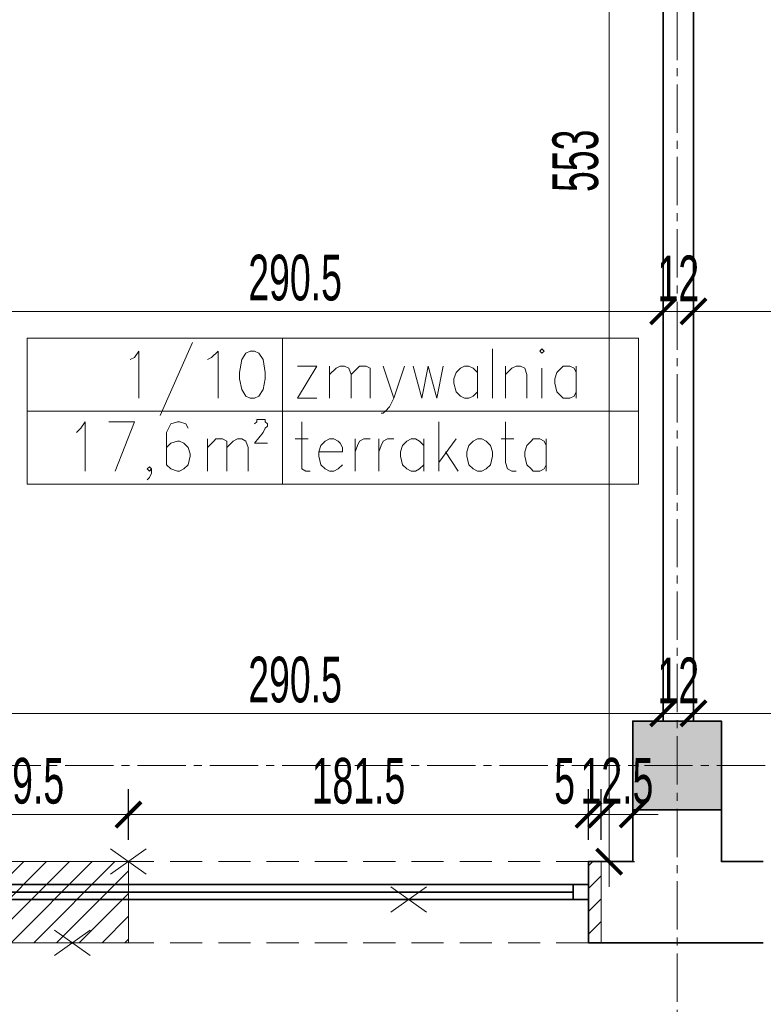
# Model space of a CAD drawing. Header units: millimetres. Extents: x 0 to 12515, y 0 to 27803.
# Tile 23 of 97: x 7464 to 7758, y 21410 to 21798. Entities that reach past the tile are written whole.
import ezdxf
from ezdxf import colors
from ezdxf.entities.mleader import LeaderData, LeaderLine
from ezdxf.math import Vec2, Vec3

# ---------------------------------------------------------------- set-up
doc = ezdxf.new("R2010")
doc.units = ezdxf.units.MM
for name, pattern in [('ACAD_ISO02W100', [15, 12, -3]), ('CACHE2', [4.7625, 3.175, -1.5875]), ('CENTER2', [28.575, 19.05, -3.175, 3.175, -3.175]), ('DASHED', [19.05, 12.7, -6.35])]:
    doc.linetypes.add(name, pattern=pattern)
for name, color, linetype, lineweight in [('DEMONTARZE', 86, 'Continuous', 18), ('SQ_ISTN.Ściany', 140, 'Continuous', 35), ('SQ_Opis_Koty', 7, 'Continuous', 0), ('SQ_Osie', 220, 'CENTER2', 9), ('SQ_Wyburzenia', 94, 'Continuous', 18), ('SQ_Wymiary', 7, 'Continuous', 5), ('SQ_ZAKRES_OPRACOWANIA', 7, 'ACAD_ISO02W100', 20)]:
    doc.layers.add(name, color=color, linetype=linetype, lineweight=lineweight)
doc.layers.add('PDF _Geometria', color=7, linetype='Continuous')
doc.layers.add('SQ_Widok', color=7, linetype='DASHED', lineweight=15, true_color=0x474747)
doc.styles.add('ARIAL', font='arial.ttf')
doc.styles.add('SQ_Swis721 LtCn BT', font='swisscl.ttf', dxfattribs={"width": 0.8})
doc.dimstyles.new('SQ_100', dxfattribs={"dimscale": 100, "dimtxt": 0.18, "dimasz": 0.1, "dimexe": 0.1, "dimexo": 0.01, "dimgap": 0.04, "dimtad": 1, "dimrnd": 0.5, "dimdsep": 46, "dimtxsty": 'SQ_Swis721 LtCn BT', "dimblk": 'ARCHTICK', "dimcen": 0.1, "dimdle": 0.1, "dimclrd": 256, "dimclre": 256, "dimclrt": 256, "dimaunit": 1, "dimadec": 0, "dimazin": 0, "dimtfac": 1, "dimtix": 1, "dimtmove": 2, "dimatfit": 3, "dimldrblk": 'ARCHTICK', "dimfxl": 0.1, "dimfxlon": 1, "dimtolj": 1, "dimlwd": -1, "dimarcsym": 0})

# ---------------------------------------------------------------- blocks, each defined once
blk = doc.blocks.new('_Dot')
at = {"color": 0, "linetype": 'ByBlock', "lineweight": -2}
blk.add_line((-0.5, 0), (-1, 0), dxfattribs=at)
at = {"color": 0, "linetype": 'ByBlock', "const_width": 0.5}
blk.add_lwpolyline([(-0.25, 0, 1), (0.25, 0, 1)], format="xyb", close=True, dxfattribs=at)
blk = doc.blocks.new('osie bud A')
at = {"layer": 'SQ_ISTN.Ściany', "lineweight": 5}
h = blk.add_hatch(dxfattribs=at)
h.set_pattern_fill('JIS_STN_1E', color=256, scale=10)
h.set_pattern_definition([(45, (46210.293, 23121.439), (-7.071068, 7.071068), []), (45, (46217.343, 23121.439), (-7.071068, 7.071068), [10, -5])])
h.paths.add_polyline_path([(25436.8, 18313.95), (25471.8, 18313.95), (25471.8, 18278.95), (25436.8, 18278.95)])
h.paths.add_polyline_path([(25436.8, 18613.95), (25471.8, 18613.95), (25471.8, 18578.95), (25436.8, 18578.95)])
h.paths.add_polyline_path([(25436.8, 19153.95), (25471.8, 19153.95), (25471.8, 19118.95), (25436.8, 19118.95)])
h.paths.add_polyline_path([(24776.8, 19153.95), (24811.8, 19153.95), (24811.8, 19118.95), (24776.8, 19118.95)])
h.paths.add_polyline_path([(24116.8, 19153.95), (24151.8, 19153.95), (24151.8, 19118.95), (24116.8, 19118.95)])
h.paths.add_polyline_path([(23456.8, 19153.95), (23491.8, 19153.95), (23491.8, 19118.95), (23456.8, 19118.95)])
h.paths.add_polyline_path([(23456.8, 18613.95), (23491.8, 18613.95), (23491.8, 18578.95), (23456.8, 18578.95)])
h.paths.add_polyline_path([(23456.8, 18313.95), (23491.8, 18313.95), (23491.8, 18278.95), (23456.8, 18278.95)])
h.paths.add_polyline_path([(23456.8, 17776.95), (23491.8, 17776.95), (23491.8, 17741.95), (23456.8, 17741.95)])
h.paths.add_polyline_path([(24116.8, 17776.95), (24151.8, 17776.95), (24151.8, 17741.95), (24116.8, 17741.95)])
h.paths.add_polyline_path([(24776.8, 17776.95), (24811.8, 17776.95), (24811.8, 17741.95), (24776.8, 17741.95)])
h.paths.add_polyline_path([(25436.8, 17776.95), (25471.8, 17776.95), (25471.8, 17741.95), (25436.8, 17741.95)])
h.paths.add_polyline_path([(24776.8, 18313.95), (24811.8, 18313.95), (24811.8, 18278.95), (24776.8, 18278.95)])
h.paths.add_polyline_path([(24776.8, 18613.95), (24811.8, 18613.95), (24811.8, 18578.95), (24776.8, 18578.95)])
h.paths.add_polyline_path([(24116.8, 18613.95), (24151.8, 18613.95), (24151.8, 18578.95), (24116.8, 18578.95)])
h.paths.add_polyline_path([(23156.8, 18313.95), (23191.8, 18313.95), (23191.8, 18278.95), (23156.8, 18278.95)])
h.paths.add_polyline_path([(24116.8, 18313.95), (24151.8, 18313.95), (24151.8, 18278.95), (24116.8, 18278.95)])
at = {"layer": 'SQ_ISTN.Ściany'}
blk.add_lwpolyline([(24776.8, 19153.95), (24811.8, 19153.95), (24811.8, 19118.95), (24776.8, 19118.95)], close=True, dxfattribs=at)
at = {"layer": 'SQ_Osie'}
for p, q in [((24794.3, 19372.6), (24794.3, 17597.31)), ((22587.87, 19136.45), (25598.18, 19136.45))]:
    blk.add_line(p, q, dxfattribs=at)
blk = doc.blocks.new('_ArchTick')
at = {"color": 0, "linetype": 'ByBlock', "const_width": 0.15}
blk.add_lwpolyline([(-0.5, -0.5), (0.5, 0.5)], dxfattribs=at)
blk = doc.blocks.new('*D1607')
at = {"layer": 'Defpoints', "color": 0, "transparency": 16777216}
for p in [(7757.58, 21433.99), (8018.58, 21433.99), (7757.58, 20923.99)]:
    blk.add_point(p, dxfattribs=at)
at = {"layer": 'SQ_Wymiary', "lineweight": -2, "transparency": 16777216}
for p, q in [((7757.58, 20933.99), (7757.58, 20913.99)), ((8018.58, 20933.99), (8018.58, 20913.99))]:
    blk.add_line(p, q, dxfattribs=at)
at = {"layer": 'SQ_Wymiary', "transparency": 16777216}
blk.add_line((8028.58, 20923.99), (7747.58, 20923.99), dxfattribs=at)
at = {"layer": 'SQ_Wymiary', "transparency": 16777216, "xscale": 10, "yscale": 10, "zscale": 10, "rotation": 180}
blk.add_blockref('_ArchTick', (7757.58, 20923.99), dxfattribs=at)
at = {"layer": 'SQ_Wymiary', "transparency": 16777216, "xscale": 10, "yscale": 10, "zscale": 10}
blk.add_blockref('_ArchTick', (8018.58, 20923.99), dxfattribs=at)
at = {"layer": 'SQ_Wymiary', "transparency": 16777216, "insert": (7888.08, 20937.21), "char_height": 18, "attachment_point": 5, "style": 'SQ_Swis721 LtCn BT'}
blk.add_mtext('\\A1;261', dxfattribs=at)
blk = doc.blocks.new('*D1608')
at = {"layer": 'Defpoints', "color": 0, "transparency": 16777216}
for p in [(7688.58, 21433.99), (7757.58, 21433.99), (7688.58, 20923.99)]:
    blk.add_point(p, dxfattribs=at)
at = {"layer": 'SQ_Wymiary', "lineweight": -2, "transparency": 16777216}
for p, q in [((7688.58, 20933.99), (7688.58, 20913.99)), ((7757.58, 20933.99), (7757.58, 20913.99))]:
    blk.add_line(p, q, dxfattribs=at)
at = {"layer": 'SQ_Wymiary', "transparency": 16777216}
blk.add_line((7767.58, 20923.99), (7678.58, 20923.99), dxfattribs=at)
at = {"layer": 'SQ_Wymiary', "transparency": 16777216, "xscale": 10, "yscale": 10, "zscale": 10, "rotation": 180}
blk.add_blockref('_ArchTick', (7688.58, 20923.99), dxfattribs=at)
at = {"layer": 'SQ_Wymiary', "transparency": 16777216, "xscale": 10, "yscale": 10, "zscale": 10}
blk.add_blockref('_ArchTick', (7757.58, 20923.99), dxfattribs=at)
at = {"layer": 'SQ_Wymiary', "transparency": 16777216, "insert": (7723.08, 20937.21), "char_height": 18, "attachment_point": 5, "style": 'SQ_Swis721 LtCn BT'}
blk.add_mtext('\\A1;69', dxfattribs=at)
blk = doc.blocks.new('*D1609')
at = {"layer": 'Defpoints', "color": 0, "transparency": 16777216}
for p in [(7427.58, 21433.99), (7688.58, 21433.99), (7688.58, 20923.99)]:
    blk.add_point(p, dxfattribs=at)
at = {"layer": 'SQ_Wymiary', "lineweight": -2, "transparency": 16777216}
for p, q in [((7427.58, 20933.99), (7427.58, 20913.99)), ((7688.58, 20933.99), (7688.58, 20913.99))]:
    blk.add_line(p, q, dxfattribs=at)
at = {"layer": 'SQ_Wymiary', "transparency": 16777216}
blk.add_line((7417.58, 20923.99), (7698.58, 20923.99), dxfattribs=at)
at = {"layer": 'SQ_Wymiary', "transparency": 16777216, "xscale": 10, "yscale": 10, "zscale": 10, "rotation": 180}
blk.add_blockref('_ArchTick', (7427.58, 20923.99), dxfattribs=at)
at = {"layer": 'SQ_Wymiary', "transparency": 16777216, "xscale": 10, "yscale": 10, "zscale": 10}
blk.add_blockref('_ArchTick', (7688.58, 20923.99), dxfattribs=at)
at = {"layer": 'SQ_Wymiary', "transparency": 16777216, "insert": (7558.08, 20937.21), "char_height": 18, "attachment_point": 5, "style": 'SQ_Swis721 LtCn BT'}
blk.add_mtext('\\A1;261', dxfattribs=at)
blk = doc.blocks.new('*D1478')
at = {"layer": 'Defpoints', "color": 0, "transparency": 16777216}
for p in [(7730.05, 21524.46), (7730.05, 21524.46), (8055.55, 21524.46)]:
    blk.add_point(p, dxfattribs=at)
at = {"layer": 'SQ_Wymiary', "lineweight": -2, "transparency": 16777216}
for p, q in [((7730.05, 21524.46), (7730.05, 21534.46)), ((8055.55, 21524.46), (8055.55, 21514.46))]:
    blk.add_line(p, q, dxfattribs=at)
at = {"layer": 'SQ_Wymiary', "transparency": 16777216}
blk.add_line((8065.55, 21524.46), (7720.05, 21524.46), dxfattribs=at)
at = {"layer": 'SQ_Wymiary', "transparency": 16777216, "xscale": 10, "yscale": 10, "zscale": 10, "rotation": 180}
blk.add_blockref('_ArchTick', (7730.05, 21524.46), dxfattribs=at)
at = {"layer": 'SQ_Wymiary', "transparency": 16777216, "xscale": 10, "yscale": 10, "zscale": 10}
blk.add_blockref('_ArchTick', (8055.55, 21524.46), dxfattribs=at)
at = {"layer": 'SQ_Wymiary', "transparency": 16777216, "insert": (7892.8, 21537.69), "char_height": 18, "attachment_point": 5, "style": 'SQ_Swis721 LtCn BT'}
blk.add_mtext('\\A1;325.5', dxfattribs=at)
blk = doc.blocks.new('*D1479')
at = {"layer": 'Defpoints', "color": 0, "transparency": 16777216}
for p in [(7718.05, 21524.46), (7718.05, 21524.46), (7730.05, 21524.46)]:
    blk.add_point(p, dxfattribs=at)
at = {"layer": 'SQ_Wymiary', "lineweight": -2, "transparency": 16777216}
for p, q in [((7718.05, 21524.46), (7718.05, 21534.46)), ((7730.05, 21524.46), (7730.05, 21534.46))]:
    blk.add_line(p, q, dxfattribs=at)
at = {"layer": 'SQ_Wymiary', "transparency": 16777216}
for p, q in [((7718.05, 21524.46), (7708.05, 21524.46)), ((7730.05, 21524.46), (7718.05, 21524.46)), ((7730.05, 21524.46), (7740.05, 21524.46))]:
    blk.add_line(p, q, dxfattribs=at)
at = {"layer": 'SQ_Wymiary', "transparency": 16777216, "xscale": 10, "yscale": 10, "zscale": 10}
blk.add_blockref('_ArchTick', (7718.05, 21524.46), dxfattribs=at)
at = {"layer": 'SQ_Wymiary', "transparency": 16777216, "xscale": 10, "yscale": 10, "zscale": 10, "rotation": 180}
blk.add_blockref('_ArchTick', (7730.05, 21524.46), dxfattribs=at)
at = {"layer": 'SQ_Wymiary', "transparency": 16777216, "insert": (7724.05, 21537.49), "char_height": 18, "attachment_point": 5, "style": 'SQ_Swis721 LtCn BT'}
blk.add_mtext('\\A1;12', dxfattribs=at)
blk = doc.blocks.new('*D1480')
at = {"layer": 'Defpoints', "color": 0, "transparency": 16777216}
for p in [(7427.58, 21524.46), (7427.58, 21524.46), (7718.05, 21524.46)]:
    blk.add_point(p, dxfattribs=at)
at = {"layer": 'SQ_Wymiary', "lineweight": -2, "transparency": 16777216}
for p, q in [((7427.58, 21524.46), (7427.58, 21534.46)), ((7718.05, 21524.46), (7718.05, 21534.46))]:
    blk.add_line(p, q, dxfattribs=at)
at = {"layer": 'SQ_Wymiary', "transparency": 16777216}
blk.add_line((7728.05, 21524.46), (7417.58, 21524.46), dxfattribs=at)
at = {"layer": 'SQ_Wymiary', "transparency": 16777216, "xscale": 10, "yscale": 10, "zscale": 10, "rotation": 180}
blk.add_blockref('_ArchTick', (7427.58, 21524.46), dxfattribs=at)
at = {"layer": 'SQ_Wymiary', "transparency": 16777216, "xscale": 10, "yscale": 10, "zscale": 10}
blk.add_blockref('_ArchTick', (7718.05, 21524.46), dxfattribs=at)
at = {"layer": 'SQ_Wymiary', "transparency": 16777216, "insert": (7572.82, 21537.68), "char_height": 18, "attachment_point": 5, "style": 'SQ_Swis721 LtCn BT'}
blk.add_mtext('\\A1;290.5', dxfattribs=at)
blk = doc.blocks.new('*D1483')
at = {"layer": 'Defpoints', "color": 0, "transparency": 16777216}
for p in [(7507.05, 21484.54), (7427.58, 21465.99), (7507.05, 21466)]:
    blk.add_point(p, dxfattribs=at)
at = {"layer": 'SQ_Wymiary', "lineweight": -2, "transparency": 16777216}
for p, q in [((7427.58, 21474.54), (7427.58, 21494.54)), ((7507.05, 21474.54), (7507.05, 21494.54))]:
    blk.add_line(p, q, dxfattribs=at)
at = {"layer": 'SQ_Wymiary', "transparency": 16777216}
blk.add_line((7417.58, 21484.54), (7517.05, 21484.54), dxfattribs=at)
at = {"layer": 'SQ_Wymiary', "transparency": 16777216, "xscale": 10, "yscale": 10, "zscale": 10, "rotation": 180}
blk.add_blockref('_ArchTick', (7427.58, 21484.54), dxfattribs=at)
at = {"layer": 'SQ_Wymiary', "transparency": 16777216, "xscale": 10, "yscale": 10, "zscale": 10}
blk.add_blockref('_ArchTick', (7507.05, 21484.54), dxfattribs=at)
at = {"layer": 'SQ_Wymiary', "transparency": 16777216, "insert": (7467.32, 21497.76), "char_height": 18, "attachment_point": 5, "style": 'SQ_Swis721 LtCn BT'}
blk.add_mtext('\\A1;79.5', dxfattribs=at)
blk = doc.blocks.new('*D1487')
at = {"layer": 'Defpoints', "color": 0, "transparency": 16777216}
for p in [(7507.05, 21484.54), (7507.05, 21466), (7688.58, 21465.99)]:
    blk.add_point(p, dxfattribs=at)
at = {"layer": 'SQ_Wymiary', "lineweight": -2, "transparency": 16777216}
for p, q in [((7507.05, 21474.54), (7507.05, 21494.54)), ((7688.58, 21474.54), (7688.58, 21494.54))]:
    blk.add_line(p, q, dxfattribs=at)
at = {"layer": 'SQ_Wymiary', "transparency": 16777216}
blk.add_line((7698.58, 21484.54), (7497.05, 21484.54), dxfattribs=at)
at = {"layer": 'SQ_Wymiary', "transparency": 16777216, "xscale": 10, "yscale": 10, "zscale": 10, "rotation": 180}
blk.add_blockref('_ArchTick', (7507.05, 21484.54), dxfattribs=at)
at = {"layer": 'SQ_Wymiary', "transparency": 16777216, "xscale": 10, "yscale": 10, "zscale": 10}
blk.add_blockref('_ArchTick', (7688.58, 21484.54), dxfattribs=at)
at = {"layer": 'SQ_Wymiary', "transparency": 16777216, "insert": (7597.82, 21497.76), "char_height": 18, "attachment_point": 5, "style": 'SQ_Swis721 LtCn BT'}
blk.add_mtext('\\A1;181.5', dxfattribs=at)
blk = doc.blocks.new('*D1488')
at = {"layer": 'Defpoints', "color": 0, "transparency": 16777216}
for p in [(7693.58, 21484.54), (7688.58, 21456.99), (7693.58, 21456.99)]:
    blk.add_point(p, dxfattribs=at)
at = {"layer": 'SQ_Wymiary', "lineweight": -2, "transparency": 16777216}
for p, q in [((7688.58, 21474.54), (7688.58, 21494.54)), ((7693.58, 21474.54), (7693.58, 21494.54))]:
    blk.add_line(p, q, dxfattribs=at)
at = {"layer": 'SQ_Wymiary', "transparency": 16777216}
for p, q in [((7688.58, 21484.54), (7678.58, 21484.54)), ((7688.58, 21484.54), (7693.58, 21484.54)), ((7693.58, 21484.54), (7703.58, 21484.54))]:
    blk.add_line(p, q, dxfattribs=at)
at = {"layer": 'SQ_Wymiary', "transparency": 16777216, "xscale": 10, "yscale": 10, "zscale": 10}
blk.add_blockref('_ArchTick', (7688.58, 21484.54), dxfattribs=at)
at = {"layer": 'SQ_Wymiary', "transparency": 16777216, "xscale": 10, "yscale": 10, "zscale": 10, "rotation": 180}
blk.add_blockref('_ArchTick', (7693.58, 21484.54), dxfattribs=at)
at = {"layer": 'SQ_Wymiary', "transparency": 16777216, "insert": (7679.18, 21497.72), "char_height": 18, "attachment_point": 5, "style": 'SQ_Swis721 LtCn BT'}
blk.add_mtext('\\A1;5', dxfattribs=at)
blk = doc.blocks.new('*D1489')
at = {"layer": 'Defpoints', "color": 0, "transparency": 16777216}
for p in [(7706.05, 21484.54), (7693.58, 21465.99), (7706.05, 21465.99)]:
    blk.add_point(p, dxfattribs=at)
at = {"layer": 'SQ_Wymiary', "lineweight": -2, "transparency": 16777216}
for p, q in [((7693.58, 21474.54), (7693.58, 21494.54)), ((7706.05, 21474.54), (7706.05, 21494.54))]:
    blk.add_line(p, q, dxfattribs=at)
at = {"layer": 'SQ_Wymiary', "transparency": 16777216}
for p, q in [((7693.58, 21484.54), (7683.58, 21484.54)), ((7693.58, 21484.54), (7706.05, 21484.54)), ((7706.05, 21484.54), (7716.05, 21484.54))]:
    blk.add_line(p, q, dxfattribs=at)
at = {"layer": 'SQ_Wymiary', "transparency": 16777216, "xscale": 10, "yscale": 10, "zscale": 10}
blk.add_blockref('_ArchTick', (7693.58, 21484.54), dxfattribs=at)
at = {"layer": 'SQ_Wymiary', "transparency": 16777216, "xscale": 10, "yscale": 10, "zscale": 10, "rotation": 180}
blk.add_blockref('_ArchTick', (7706.05, 21484.54), dxfattribs=at)
at = {"layer": 'SQ_Wymiary', "transparency": 16777216, "insert": (7699.82, 21497.76), "char_height": 18, "attachment_point": 5, "style": 'SQ_Swis721 LtCn BT'}
blk.add_mtext('\\A1;12.5', dxfattribs=at)
blk = doc.blocks.new('*D1496')
at = {"layer": 'Defpoints', "color": 0, "transparency": 16777216}
for p in [(9732.53, 21526.41), (0, 21465.99), (135.53, 21465.99)]:
    blk.add_point(p, dxfattribs=at)
at = {"layer": 'SQ_Wymiary', "transparency": 16777216}
blk.add_line((135.53, 21536.41), (135.53, 21455.99), dxfattribs=at)
at = {"layer": 'SQ_Wymiary', "lineweight": -2, "transparency": 16777216}
for p, q in [((145.53, 21526.41), (125.53, 21526.41)), ((125.53, 21465.99), (145.53, 21465.99))]:
    blk.add_line(p, q, dxfattribs=at)
at = {"layer": 'SQ_Wymiary', "transparency": 16777216, "xscale": 10, "yscale": 10, "zscale": 10}
for p, rotation in [((135.53, 21526.41), 90), ((135.53, 21465.99), 270)]:
    blk.add_blockref('_ArchTick', p, dxfattribs=dict(at, rotation=rotation))
at = {"layer": 'SQ_Wymiary', "transparency": 16777216, "insert": (122.31, 21496.2), "char_height": 18, "attachment_point": 5, "rotation": 90, "style": 'SQ_Swis721 LtCn BT'}
blk.add_mtext('\\A1;60.5', dxfattribs=at)
blk = doc.blocks.new('*D1694')
at = {"layer": 'Defpoints', "color": 0, "transparency": 16777216}
for p in [(7730.05, 21683.03), (7730.05, 21683.03), (8055.55, 21683.03)]:
    blk.add_point(p, dxfattribs=at)
at = {"layer": 'SQ_Wymiary', "lineweight": -2, "transparency": 16777216}
for p, q in [((7730.05, 21683.03), (7730.05, 21693.03)), ((8055.55, 21683.03), (8055.55, 21673.03))]:
    blk.add_line(p, q, dxfattribs=at)
at = {"layer": 'SQ_Wymiary', "transparency": 16777216}
blk.add_line((8065.55, 21683.03), (7720.05, 21683.03), dxfattribs=at)
at = {"layer": 'SQ_Wymiary', "transparency": 16777216, "xscale": 10, "yscale": 10, "zscale": 10, "rotation": 180}
blk.add_blockref('_ArchTick', (7730.05, 21683.03), dxfattribs=at)
at = {"layer": 'SQ_Wymiary', "transparency": 16777216, "xscale": 10, "yscale": 10, "zscale": 10}
blk.add_blockref('_ArchTick', (8055.55, 21683.03), dxfattribs=at)
at = {"layer": 'SQ_Wymiary', "transparency": 16777216, "insert": (7892.8, 21696.26), "char_height": 18, "attachment_point": 5, "style": 'SQ_Swis721 LtCn BT'}
blk.add_mtext('\\A1;325.5', dxfattribs=at)
blk = doc.blocks.new('*D1695')
at = {"layer": 'Defpoints', "color": 0, "transparency": 16777216}
for p in [(7718.05, 21683.03), (7718.05, 21683.03), (7730.05, 21683.03)]:
    blk.add_point(p, dxfattribs=at)
at = {"layer": 'SQ_Wymiary', "lineweight": -2, "transparency": 16777216}
for p, q in [((7718.05, 21683.03), (7718.05, 21693.03)), ((7730.05, 21683.03), (7730.05, 21693.03))]:
    blk.add_line(p, q, dxfattribs=at)
at = {"layer": 'SQ_Wymiary', "transparency": 16777216}
for p, q in [((7718.05, 21683.03), (7708.05, 21683.03)), ((7730.05, 21683.03), (7718.05, 21683.03)), ((7730.05, 21683.03), (7740.05, 21683.03))]:
    blk.add_line(p, q, dxfattribs=at)
at = {"layer": 'SQ_Wymiary', "transparency": 16777216, "xscale": 10, "yscale": 10, "zscale": 10}
blk.add_blockref('_ArchTick', (7718.05, 21683.03), dxfattribs=at)
at = {"layer": 'SQ_Wymiary', "transparency": 16777216, "xscale": 10, "yscale": 10, "zscale": 10, "rotation": 180}
blk.add_blockref('_ArchTick', (7730.05, 21683.03), dxfattribs=at)
at = {"layer": 'SQ_Wymiary', "transparency": 16777216, "insert": (7724.05, 21696.06), "char_height": 18, "attachment_point": 5, "style": 'SQ_Swis721 LtCn BT'}
blk.add_mtext('\\A1;12', dxfattribs=at)
blk = doc.blocks.new('*D1696')
at = {"layer": 'Defpoints', "color": 0, "transparency": 16777216}
for p in [(7427.58, 21683.03), (7718.05, 21683.03), (7718.05, 21683.03)]:
    blk.add_point(p, dxfattribs=at)
at = {"layer": 'SQ_Wymiary', "lineweight": -2, "transparency": 16777216}
for p, q in [((7427.58, 21683.03), (7427.58, 21693.03)), ((7718.05, 21683.03), (7718.05, 21693.03))]:
    blk.add_line(p, q, dxfattribs=at)
at = {"layer": 'SQ_Wymiary', "transparency": 16777216}
blk.add_line((7417.58, 21683.03), (7728.05, 21683.03), dxfattribs=at)
at = {"layer": 'SQ_Wymiary', "transparency": 16777216, "xscale": 10, "yscale": 10, "zscale": 10, "rotation": 180}
blk.add_blockref('_ArchTick', (7427.58, 21683.03), dxfattribs=at)
at = {"layer": 'SQ_Wymiary', "transparency": 16777216, "xscale": 10, "yscale": 10, "zscale": 10}
blk.add_blockref('_ArchTick', (7718.05, 21683.03), dxfattribs=at)
at = {"layer": 'SQ_Wymiary', "transparency": 16777216, "insert": (7572.82, 21696.25), "char_height": 18, "attachment_point": 5, "style": 'SQ_Swis721 LtCn BT'}
blk.add_mtext('\\A1;290.5', dxfattribs=at)
blk = doc.blocks.new('*D1794')
at = {"layer": 'Defpoints', "color": 0, "transparency": 16777216}
for p in [(0, 21865.91), (8719.55, 21465.99), (8746.41, 21465.99)]:
    blk.add_point(p, dxfattribs=at)
at = {"layer": 'SQ_Wymiary', "transparency": 16777216}
blk.add_line((8746.41, 21875.91), (8746.41, 21455.99), dxfattribs=at)
at = {"layer": 'SQ_Wymiary', "lineweight": -2, "transparency": 16777216}
for p, q in [((8736.41, 21865.91), (8756.41, 21865.91)), ((8736.41, 21465.99), (8756.41, 21465.99))]:
    blk.add_line(p, q, dxfattribs=at)
at = {"layer": 'SQ_Wymiary', "transparency": 16777216, "xscale": 10, "yscale": 10, "zscale": 10}
for p, rotation in [((8746.41, 21865.91), 90), ((8746.41, 21465.99), 270)]:
    blk.add_blockref('_ArchTick', p, dxfattribs=dict(at, rotation=rotation))
at = {"layer": 'SQ_Wymiary', "transparency": 16777216, "insert": (8733.19, 21665.95), "char_height": 18, "attachment_point": 5, "rotation": 90, "style": 'SQ_Swis721 LtCn BT'}
blk.add_mtext('\\A1;400', dxfattribs=at)
blk = doc.blocks.new('*D1735')
at = {"layer": 'Defpoints', "color": 0, "transparency": 16777216}
for p in [(7696.73, 22018.87), (7696.73, 21465.99), (7696.73, 21465.99)]:
    blk.add_point(p, dxfattribs=at)
at = {"layer": 'SQ_Wymiary', "transparency": 16777216}
blk.add_line((7696.73, 22028.87), (7696.73, 21455.99), dxfattribs=at)
at = {"layer": 'SQ_Wymiary', "lineweight": -2, "transparency": 16777216}
for p, q in [((7696.73, 22018.87), (7706.73, 22018.87)), ((7696.73, 21465.99), (7706.73, 21465.99))]:
    blk.add_line(p, q, dxfattribs=at)
at = {"layer": 'SQ_Wymiary', "transparency": 16777216, "xscale": 10, "yscale": 10, "zscale": 10}
for p, rotation in [((7696.73, 22018.87), 90), ((7696.73, 21465.99), 270)]:
    blk.add_blockref('_ArchTick', p, dxfattribs=dict(at, rotation=rotation))
at = {"layer": 'SQ_Wymiary', "transparency": 16777216, "insert": (7683.5, 21742.43), "char_height": 18, "attachment_point": 5, "rotation": 90, "style": 'SQ_Swis721 LtCn BT'}
blk.add_mtext('\\A1;553', dxfattribs=at)
blk = doc.blocks.new('*D1839')
at = {"layer": 'Defpoints', "color": 0, "transparency": 16777216}
for p in [(7723.55, 21465.92), (8383.55, 21465.92), (7723.55, 20888.99)]:
    blk.add_point(p, dxfattribs=at)
at = {"layer": 'SQ_Wymiary', "lineweight": -2, "transparency": 16777216}
for p, q in [((7723.55, 20898.99), (7723.55, 20878.99)), ((8383.55, 20898.99), (8383.55, 20878.99))]:
    blk.add_line(p, q, dxfattribs=at)
at = {"layer": 'SQ_Wymiary', "transparency": 16777216}
blk.add_line((8393.55, 20888.99), (7713.55, 20888.99), dxfattribs=at)
at = {"layer": 'SQ_Wymiary', "transparency": 16777216, "xscale": 10, "yscale": 10, "zscale": 10, "rotation": 180}
blk.add_blockref('_ArchTick', (7723.55, 20888.99), dxfattribs=at)
at = {"layer": 'SQ_Wymiary', "transparency": 16777216, "xscale": 10, "yscale": 10, "zscale": 10}
blk.add_blockref('_ArchTick', (8383.55, 20888.99), dxfattribs=at)
at = {"layer": 'SQ_Wymiary', "transparency": 16777216, "insert": (8053.55, 20902.21), "char_height": 18, "attachment_point": 5, "style": 'SQ_Swis721 LtCn BT'}
blk.add_mtext('\\A1;660', dxfattribs=at)
blk = doc.blocks.new('*D1840')
at = {"layer": 'Defpoints', "color": 0, "transparency": 16777216}
for p in [(7063.55, 21465.92), (7723.55, 21465.92), (7063.55, 20888.99)]:
    blk.add_point(p, dxfattribs=at)
at = {"layer": 'SQ_Wymiary', "lineweight": -2, "transparency": 16777216}
for p, q in [((7063.55, 20898.99), (7063.55, 20878.99)), ((7723.55, 20898.99), (7723.55, 20878.99))]:
    blk.add_line(p, q, dxfattribs=at)
at = {"layer": 'SQ_Wymiary', "transparency": 16777216}
blk.add_line((7733.55, 20888.99), (7053.55, 20888.99), dxfattribs=at)
at = {"layer": 'SQ_Wymiary', "transparency": 16777216, "xscale": 10, "yscale": 10, "zscale": 10, "rotation": 180}
blk.add_blockref('_ArchTick', (7063.55, 20888.99), dxfattribs=at)
at = {"layer": 'SQ_Wymiary', "transparency": 16777216, "xscale": 10, "yscale": 10, "zscale": 10}
blk.add_blockref('_ArchTick', (7723.55, 20888.99), dxfattribs=at)
at = {"layer": 'SQ_Wymiary', "transparency": 16777216, "insert": (7393.55, 20902.21), "char_height": 18, "attachment_point": 5, "style": 'SQ_Swis721 LtCn BT'}
blk.add_mtext('\\A1;660', dxfattribs=at)
blk = doc.blocks.new('*D1853')
at = {"layer": 'Defpoints', "color": 0, "transparency": 16777216}
for p in [(7046.05, 21433.99), (11256.05, 21433.99), (7046.05, 20853.99)]:
    blk.add_point(p, dxfattribs=at)
at = {"layer": 'SQ_Wymiary', "lineweight": -2, "transparency": 16777216}
for p, q in [((7046.05, 20863.99), (7046.05, 20843.99)), ((11256.05, 20863.99), (11256.05, 20843.99))]:
    blk.add_line(p, q, dxfattribs=at)
at = {"layer": 'SQ_Wymiary', "transparency": 16777216}
blk.add_line((11266.05, 20853.99), (7036.05, 20853.99), dxfattribs=at)
at = {"layer": 'SQ_Wymiary', "transparency": 16777216, "xscale": 10, "yscale": 10, "zscale": 10, "rotation": 180}
blk.add_blockref('_ArchTick', (7046.05, 20853.99), dxfattribs=at)
at = {"layer": 'SQ_Wymiary', "transparency": 16777216, "xscale": 10, "yscale": 10, "zscale": 10}
blk.add_blockref('_ArchTick', (11256.05, 20853.99), dxfattribs=at)
at = {"layer": 'SQ_Wymiary', "transparency": 16777216, "insert": (9151.05, 20867.21), "char_height": 18, "attachment_point": 5, "style": 'SQ_Swis721 LtCn BT'}
blk.add_mtext('\\A1;4210', dxfattribs=at)

msp = doc.modelspace()

# ---------------------------------------------------------------- hatches: boundary and pattern name
at = {"layer": 'SQ_Wyburzenia', "lineweight": 35}
h = msp.add_hatch(dxfattribs=at)
h.set_pattern_fill('ANSI31', color=256, scale=2)
h.paths.add_polyline_path([(7300.048, 21465.999), (7507.052, 21465.999), (7507.052, 21433.996), (7300.048, 21433.996)])
h = msp.add_hatch(dxfattribs=at)
h.set_pattern_fill('ANSI31', color=256, scale=2)
h.paths.add_polyline_path([(7688.584, 21465.99), (7693.584, 21465.99), (7693.584, 21433.99), (7688.584, 21433.99)])

# ---------------------------------------------------------------- linework, layer by layer
at = {"layer": 'DEMONTARZE', "color": 240, "true_color": 0xed1f24}
for p, q in [((7500.011, 21470.985), (7514.094, 21461.013)), ((7514.094, 21470.985), (7500.011, 21461.013)), ((7610.556, 21455.985), (7624.638, 21446.013)), ((7624.638, 21455.985), (7610.556, 21446.013)), ((7477.867, 21438.982), (7491.949, 21429.01)), ((7491.949, 21438.982), (7477.867, 21429.01))]:
    msp.add_line(p, q, dxfattribs=at)
at = {"layer": 'PDF _Geometria', "lineweight": 13}
for points in [[(7708.271, 21643.718), (7567.812, 21643.718), (7567.812, 21614.944), (7567.812, 21672.492), (7708.271, 21672.492), (7708.271, 21614.944), (7567.812, 21614.944), (7467.121, 21614.944)], [(7532.271, 21670.8), (7519.576, 21642.026)], [(7507.735, 21664.025), (7509.427, 21664.871), (7511.119, 21667.408), (7511.119, 21648.793)], [(7538.192, 21664.025), (7539.883, 21664.871), (7542.421, 21667.408), (7542.421, 21648.793)], [(7650.732, 21668.254), (7650.732, 21648.793)], [(7581.344, 21648.793), (7573.732, 21648.793), (7581.344, 21661.488), (7573.732, 21661.488)], [(7586.427, 21661.488), (7586.427, 21648.793)], [(7586.427, 21658.105), (7588.964, 21660.642), (7590.656, 21661.488), (7592.347, 21661.488), (7594.039, 21660.642), (7594.885, 21658.105), (7594.885, 21648.793)], [(7594.885, 21658.105), (7597.422, 21660.642), (7598.268, 21661.488), (7600.805, 21661.488), (7602.497, 21660.642), (7602.497, 21648.793)], [(7607.58, 21661.488), (7611.809, 21648.793), (7616.038, 21661.488)], [(7619.43, 21661.488), (7622.804, 21648.793), (7625.35, 21661.488), (7628.733, 21648.793), (7631.271, 21661.488)], [(7644.812, 21658.951), (7643.12, 21660.642), (7641.428, 21661.488), (7639.728, 21661.488), (7638.037, 21660.642), (7636.345, 21658.951), (7635.5, 21656.413), (7635.5, 21654.722), (7636.345, 21651.339), (7638.037, 21649.638), (7639.728, 21648.793), (7641.428, 21648.793), (7643.12, 21649.638), (7644.812, 21651.339)], [(7644.812, 21661.488), (7644.812, 21648.793)], [(7655.807, 21661.488), (7655.807, 21648.793)], [(7655.807, 21658.105), (7658.344, 21660.642), (7660.036, 21661.488), (7661.727, 21661.488), (7663.427, 21660.642), (7664.264, 21658.105), (7664.264, 21648.793)], [(7683.735, 21658.951), (7682.889, 21660.642), (7681.189, 21661.488), (7678.651, 21661.488), (7677.806, 21660.642), (7676.114, 21658.951), (7675.268, 21656.413), (7675.268, 21654.722), (7676.114, 21651.339), (7677.806, 21649.638), (7678.651, 21648.793), (7681.189, 21648.793), (7682.889, 21649.638), (7683.735, 21651.339)], [(7683.735, 21661.488), (7683.735, 21648.793)], [(7670.194, 21660.642), (7670.194, 21648.793)], [(7611.809, 21648.793), (7610.118, 21645.409), (7608.426, 21643.718), (7607.58, 21642.872), (7606.734, 21642.872)], [(7486.582, 21635.26), (7488.274, 21636.952), (7489.965, 21639.489), (7489.965, 21620.028)], [(7501.806, 21620.028), (7509.427, 21639.489), (7499.269, 21639.489)], [(7530.58, 21636.952), (7529.734, 21638.643), (7527.197, 21639.489), (7526.351, 21639.489), (7523.805, 21638.643), (7522.113, 21635.26), (7522.113, 21622.565), (7523.805, 21620.873), (7526.351, 21620.028), (7527.197, 21620.028), (7528.888, 21620.873), (7530.58, 21622.565), (7531.426, 21625.948), (7531.426, 21626.794), (7530.58, 21629.331), (7528.888, 21631.023), (7527.197, 21631.868), (7526.351, 21631.868), (7523.805, 21631.023), (7522.113, 21629.331), (7522.113, 21626.794)], [(7556.808, 21638.643), (7557.653, 21639.489), (7557.653, 21640.335), (7561.037, 21640.335), (7561.037, 21639.489), (7561.882, 21638.643), (7561.882, 21637.797), (7561.037, 21636.952), (7560.191, 21635.26), (7556.808, 21631.023), (7561.882, 21631.023)], [(7575.423, 21639.489), (7575.423, 21620.873), (7577.115, 21620.028), (7578.806, 21620.028)], [(7629.579, 21639.489), (7629.579, 21620.028)], [(7655.807, 21639.489), (7655.807, 21623.411), (7656.652, 21620.873), (7658.344, 21620.028), (7660.036, 21620.028)], [(7538.192, 21632.714), (7538.192, 21620.028)], [(7538.192, 21629.331), (7540.738, 21631.868), (7541.575, 21632.714), (7544.112, 21632.714), (7545.813, 21631.868), (7545.813, 21620.028)], [(7545.813, 21629.331), (7548.35, 21631.868), (7550.041, 21632.714), (7551.733, 21632.714), (7553.425, 21631.868), (7554.27, 21629.331), (7554.27, 21620.028)], [(7572.886, 21632.714), (7577.961, 21632.714)], [(7582.198, 21627.639), (7591.502, 21627.639), (7591.502, 21629.331), (7590.656, 21631.023), (7589.81, 21631.868), (7588.119, 21632.714), (7586.427, 21632.714), (7584.735, 21631.868), (7583.035, 21630.177), (7582.198, 21627.639), (7582.198, 21625.948), (7583.035, 21622.565), (7584.735, 21620.873), (7586.427, 21620.028), (7588.119, 21620.028), (7589.81, 21620.873), (7591.502, 21622.565)], [(7596.576, 21632.714), (7596.576, 21620.028)], [(7596.576, 21627.639), (7597.422, 21630.177), (7598.268, 21631.868), (7599.959, 21632.714), (7602.497, 21632.714)], [(7605.889, 21632.714), (7605.889, 21620.028)], [(7605.889, 21627.639), (7606.734, 21630.177), (7607.58, 21631.868), (7609.272, 21632.714), (7611.809, 21632.714)], [(7623.659, 21630.177), (7621.967, 21631.868), (7620.267, 21632.714), (7618.575, 21632.714), (7616.884, 21631.868), (7615.192, 21630.177), (7614.346, 21627.639), (7614.346, 21625.948), (7615.192, 21622.565), (7616.884, 21620.873), (7618.575, 21620.028), (7620.267, 21620.028), (7621.967, 21620.873), (7623.659, 21622.565)], [(7623.659, 21632.714), (7623.659, 21620.028)], [(7636.345, 21632.714), (7629.579, 21623.411)], [(7654.115, 21632.714), (7659.19, 21632.714)], [(7671.885, 21630.177), (7671.039, 21631.868), (7669.348, 21632.714), (7666.811, 21632.714), (7665.965, 21631.868), (7664.264, 21630.177), (7663.427, 21627.639), (7663.427, 21625.948), (7664.264, 21622.565), (7665.965, 21620.873), (7666.811, 21620.028), (7669.348, 21620.028), (7671.039, 21620.873), (7671.885, 21622.565)], [(7671.885, 21632.714), (7671.885, 21620.028)], [(7632.117, 21627.639), (7637.191, 21620.028)], [(7516.193, 21620.873), (7515.347, 21620.028), (7514.502, 21620.873), (7515.347, 21621.719), (7516.193, 21620.873), (7516.193, 21619.182), (7515.347, 21617.49), (7514.502, 21616.644)]]:
    msp.add_lwpolyline(points, dxfattribs=at)
for points in [[(7567.812, 21643.718), (7567.812, 21672.492), (7467.121, 21672.492), (7467.121, 21614.944), (7467.121, 21643.718)], [(7555.116, 21667.408), (7553.425, 21666.563), (7551.733, 21664.025), (7550.887, 21658.951), (7550.887, 21656.413), (7551.733, 21652.176), (7553.425, 21649.638), (7555.116, 21648.793), (7556.808, 21648.793), (7558.499, 21649.638), (7560.191, 21652.176), (7561.037, 21656.413), (7561.037, 21658.951), (7560.191, 21664.025), (7558.499, 21666.563), (7556.808, 21667.408)], [(7669.348, 21667.408), (7670.194, 21666.563), (7671.039, 21667.408), (7670.194, 21668.254)], [(7644.812, 21632.714), (7643.12, 21631.868), (7641.428, 21630.177), (7640.574, 21627.639), (7640.574, 21625.948), (7641.428, 21622.565), (7643.12, 21620.873), (7644.812, 21620.028), (7646.503, 21620.028), (7648.195, 21620.873), (7649.886, 21622.565), (7650.732, 21625.948), (7650.732, 21627.639), (7649.886, 21630.177), (7648.195, 21631.868), (7646.503, 21632.714)]]:
    msp.add_lwpolyline(points, close=True, dxfattribs=at)
at = {"layer": 'SQ_ISTN.Ściany'}
for p, q in [((7718.053, 22018.866), (7718.053, 21521.413)), ((7730.053, 22018.866), (7730.053, 21521.413)), ((7706.048, 21486.413), (7706.048, 21465.913)), ((7741.048, 21486.413), (7741.048, 21465.913)), ((7706.048, 21465.99), (7688.584, 21465.99)), ((7688.584, 21433.99), (7688.584, 21465.99)), ((7757.584, 21465.99), (7741.048, 21465.99)), ((7757.584, 21433.99), (7688.584, 21433.99))]:
    msp.add_line(p, q, dxfattribs=at)
at = {"layer": 'SQ_Widok'}
for p, q in [((7688.584, 21465.99), (7507.065, 21465.99)), ((7688.584, 21433.99), (7507.052, 21433.996))]:
    msp.add_line(p, q, dxfattribs=at)
for points in [[(7688.584, 21465.99), (7507.065, 21465.99)], [(7688.584, 21433.99), (7507.052, 21433.996)]]:
    msp.add_lwpolyline(points, dxfattribs=at)
at = {"layer": 'SQ_Wyburzenia', "lineweight": 35}
for p, q in [((7433.584, 21456.99), (7505.053, 21456.99)), ((7505.053, 21456.99), (7682.584, 21456.99)), ((7433.584, 21453.99), (7505.053, 21453.99)), ((7505.053, 21453.99), (7682.584, 21453.99)), ((7433.584, 21450.99), (7505.053, 21450.99)), ((7505.053, 21450.99), (7682.584, 21450.99))]:
    msp.add_line(p, q, dxfattribs=at)
at = {"layer": 'SQ_Wyburzenia'}
for points in [[(7299.548, 21465.999), (7507.052, 21465.999), (7507.052, 21433.996), (7299.548, 21433.996)], [(7688.584, 21465.99), (7693.584, 21465.99), (7693.584, 21433.99), (7688.584, 21433.99)]]:
    msp.add_lwpolyline(points, close=True, dxfattribs=at)
at = {"layer": 'SQ_Wyburzenia', "lineweight": 35}
msp.add_lwpolyline([(7688.584, 21450.99), (7688.584, 21456.99), (7682.584, 21456.99), (7682.584, 21450.99)], close=True, dxfattribs=at)

# ---------------------------------------------------------------- block references
at = {"layer": 'SQ_ZAKRES_OPRACOWANIA', "linetype": 'CACHE2', "ltscale": 5, "rotation": 180}
msp.add_blockref('osie bud A', (32517.844, 40640.358), dxfattribs=at)

# ---------------------------------------------------------------- dimensions: what is measured, and where the dimension line sits
at = {"layer": 'SQ_Wymiary'}
for base, p1, p2, picture, middle in [((7696.731, 21465.99), (7696.731, 22018.866), (7696.731, 21465.99), '*D1735', (7683.501, 21742.428)), ((8746.407, 21465.99), (0, 21865.913), (8719.548, 21465.99), '*D1794', (8733.188, 21665.952)), ((135.532, 21465.99), (9732.53, 21526.413), (0, 21465.99), '*D1496', (122.314, 21496.202))]:
    dim = msp.add_linear_dim(base=base, p1=p1, p2=p2, angle=90, dimstyle='SQ_100', dxfattribs=at)
    dim.commit()
    dim.dimension.update_dxf_attribs({"geometry": picture, "text_midpoint": middle})
for base, p1, p2, picture, middle in [((7718.053, 21683.029), (7427.584, 21683.029), (7718.053, 21683.029), '*D1696', (7572.819, 21696.247)), ((7718.053, 21683.029), (7730.053, 21683.029), (7718.053, 21683.029), '*D1695', (7724.053, 21696.064)), ((7730.053, 21683.0289), (8055.5484, 21683.0289), (7730.053, 21683.0289), '*D1694', (7892.8007, 21696.2589)), ((7427.584, 21524.458), (7718.053, 21524.458), (7427.584, 21524.458), '*D1480', (7572.819, 21537.676)), ((7718.053, 21524.458), (7730.053, 21524.458), (7718.053, 21524.458), '*D1479', (7724.053, 21537.493)), ((7730.053, 21524.4577), (8055.5484, 21524.4577), (7730.053, 21524.4577), '*D1478', (7892.8007, 21537.6877)), ((7507.052, 21484.541), (7427.584, 21465.99), (7507.052, 21465.999), '*D1483', (7467.318, 21497.759)), ((7507.052, 21484.541), (7688.584, 21465.99), (7507.052, 21465.999), '*D1487', (7597.818, 21497.759)), ((7706.048, 21484.541), (7693.584, 21465.99), (7706.048, 21465.99), '*D1489', (7699.816, 21497.759)), ((7063.548, 20888.99), (7723.548, 21465.924), (7063.548, 21465.924), '*D1840', (7393.548, 20902.208)), ((7723.548, 20888.99), (8383.548, 21465.924), (7723.548, 21465.924), '*D1839', (8053.548, 20902.208)), ((7046.048, 20853.99), (11256.048, 21433.99), (7046.048, 21433.99), '*D1853', (9151.048, 20867.208)), ((7688.584, 20923.99), (7427.584, 21433.99), (7688.584, 21433.99), '*D1609', (7558.084, 20937.208)), ((7688.584, 20923.99), (7757.584, 21433.99), (7688.584, 21433.99), '*D1608', (7723.084, 20937.208)), ((7757.584, 20923.99), (8018.584, 21433.99), (7757.584, 21433.99), '*D1607', (7888.084, 20937.208))]:
    dim = msp.add_linear_dim(base=base, p1=p1, p2=p2, dimstyle='SQ_100', dxfattribs=at)
    dim.commit()
    dim.dimension.update_dxf_attribs({"geometry": picture, "text_midpoint": middle})
dim = msp.add_linear_dim(base=(7693.584, 21484.541), p1=(7688.584, 21456.99), p2=(7693.584, 21456.99), dimstyle='SQ_100', dxfattribs=at)
dim.commit()
dim.dimension.update_dxf_attribs({"geometry": '*D1488', "text_midpoint": (7679.185, 21497.724), "dimtype": 160})

# ---------------------------------------------------------------- leaders
at = {"layer": 'SQ_Opis_Koty'}
ml = msp.add_multileader_mtext('Standard', dxfattribs=at)
ml.set_content('OTWÓR DRZWIOWY\\PDO WYKUCIA', color=256, style='ARIAL')
ml.set_leader_properties()
ml.set_arrow_properties(name='DOT')
ml.build(insert=Vec2(0, 0))
ml.multileader.update_dxf_attribs({"dogleg_length": 20})
ctx = ml.context
ctx.base_point, ctx.char_height, ctx.landing_gap_size, ctx.plane_origin = Vec3(9386.739, 21642.041), 16, 5, Vec3(9749.784, 22289.728)
ctx.text_align_type = 2
notes = []
notes.append((ctx, [(0, (0, 0, 0), (0, 0), (1, 0), 1, [])]))
ctx.mtext.insert, ctx.mtext.alignment, ctx.mtext.flow_direction = Vec3(9608.994, 21650.178), 3, 5
for ctx, leaders in notes:
    for number, flags, end, landing, length, lines in leaders:
        leader = LeaderData()
        leader.index, (leader.has_last_leader_line, leader.has_dogleg_vector, leader.attachment_direction) = number, flags
        leader.last_leader_point, leader.dogleg_vector, leader.dogleg_length = Vec3(end), Vec3(landing), length
        for number, points, colour, breaks in lines:
            line = LeaderLine()
            line.index, line.vertices, line.color, line.breaks = number, Vec3.list(points), colors.encode_raw_color(colour), breaks
            leader.lines.append(line)
        ctx.leaders.append(leader)

doc.saveas('drawing.dxf')
